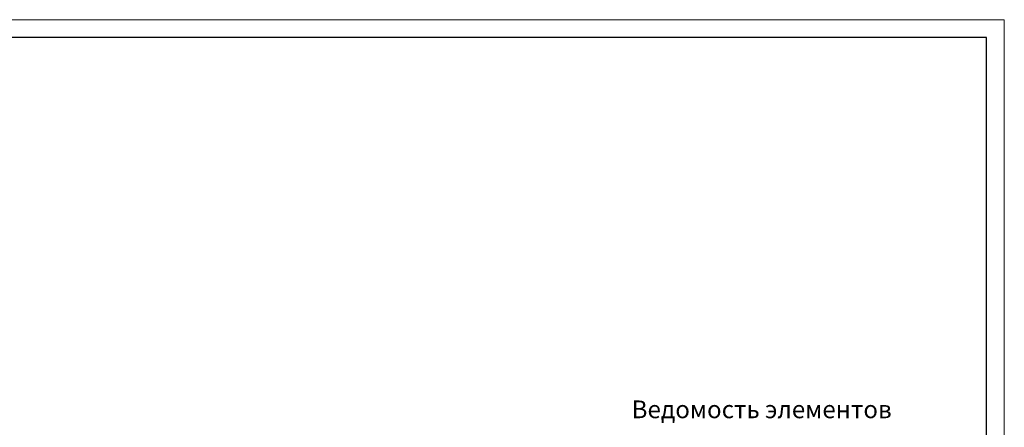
# Model space of a CAD drawing. Header units: millimetres. Extents: x 263826 to 1718326, y -423071 to 70137.
# Tile 135 of 256: x 516205 to 543971, y -179990 to -168492. Entities that reach past the tile are written whole.
import ezdxf

# ---------------------------------------------------------------- set-up
doc = ezdxf.new("R2010")
doc.units = ezdxf.units.MM
doc.layers.add('РАЗМЕРЫ', color=1, linetype='Continuous', lineweight=9)
doc.layers.add('ТОНКИЕ', color=7, linetype='Continuous', lineweight=9)
doc.layers.add('ТОЛСТЫЕ_ОСНОВНЫЕ', color=6, linetype='Continuous')
doc.styles.add('GOST-2.304_Type-B', font='GOST_Common.ttf')

# ---------------------------------------------------------------- blocks, each defined once
blk = doc.blocks.new('*U46')
at = {"layer": 'ТОЛСТЫЕ_ОСНОВНЫЕ', "color": 6}
blk.add_lwpolyline([(20, 5), (415, 5), (415, 292), (20, 292)], close=True, dxfattribs=at)
at = {"layer": 'ТОНКИЕ'}
blk.add_lwpolyline([(0, 0), (420, 0), (420, 297), (0, 297)], close=True, dxfattribs=at)

msp = doc.modelspace()

# ---------------------------------------------------------------- block references
at = {"xscale": 100, "yscale": 100, "zscale": 100}
msp.add_blockref('*U46', (501970.96759, -198191.77617, 3100), dxfattribs=at)

# ---------------------------------------------------------------- texts
at = {"layer": 'РАЗМЕРЫ', "insert": (537128.17252, -179483.88418, 3100), "char_height": 500, "attachment_point": 5, "style": 'GOST-2.304_Type-B'}
msp.add_mtext_dynamic_manual_height_columns('{\\C0;Ведомость элементов}', width=15225.2271462, gutter_width=15, heights=[0], dxfattribs=at)

doc.saveas('drawing.dxf')
